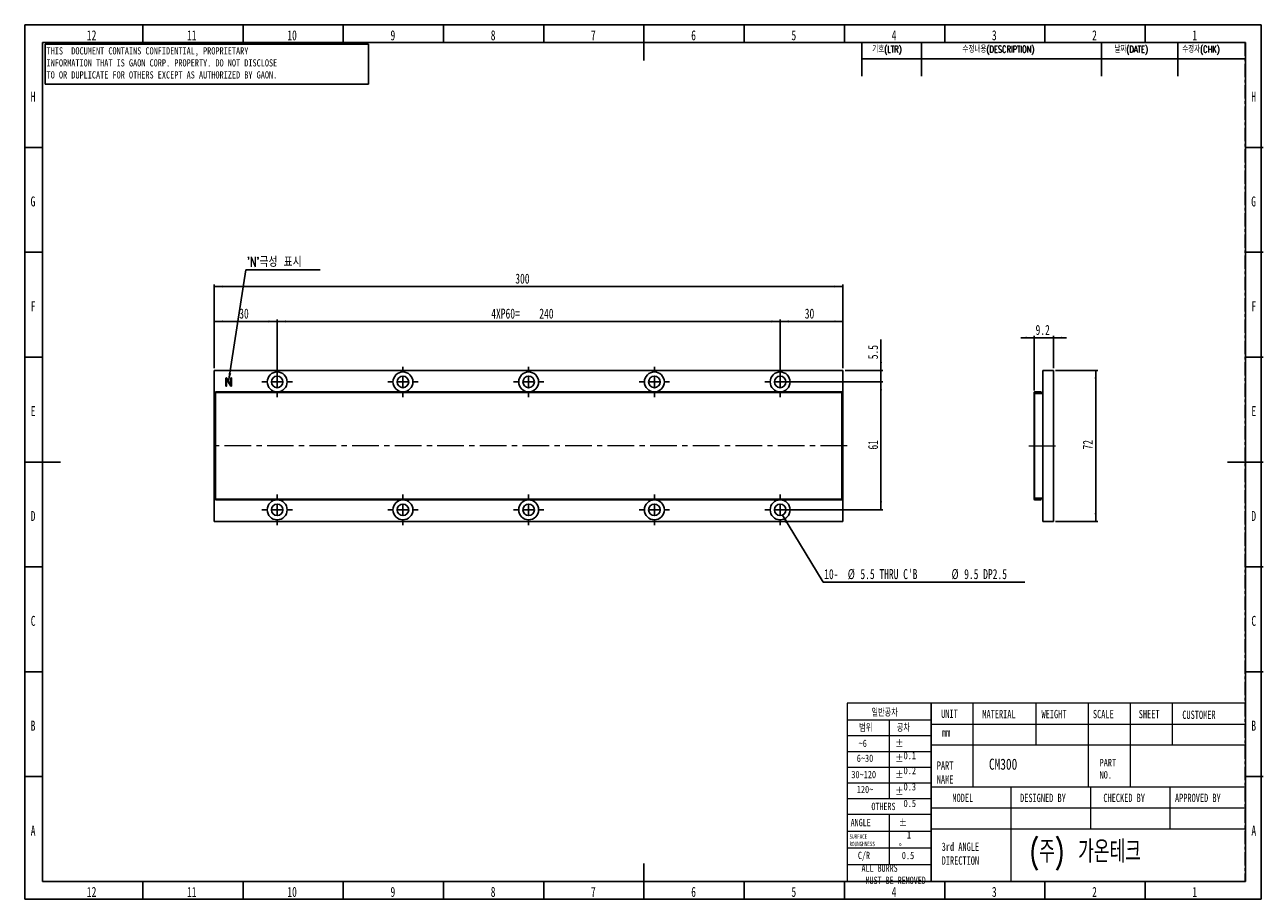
# Model space of a CAD drawing. Header units: millimetres. Extents: x 1 to 593, y 1 to 419.
import ezdxf

# ---------------------------------------------------------------- set-up
doc = ezdxf.new("R2010")
doc.units = ezdxf.units.MM
doc.linetypes.add('CENTER', pattern=[10.16, 6.35, -1.27, 1.27, -1.27])
doc.linetypes.add('CENTERX2', pattern=[20.32, 12.7, -2.54, 2.54, -2.54])
for name, color, linetype in [('CENTER_LINE', 1, 'CENTER'), ('DIM', 7, 'Continuous'), ('FORMAT', 7, 'Continuous')]:
    doc.layers.add(name, color=color, linetype=linetype)
doc.styles.add('SLDTEXTSTYLE0', font='TXT', dxfattribs={"width": 0.7})
doc.styles.add('SLDTEXTSTYLE1', font='TXT', dxfattribs={"width": 0.75})
doc.styles.add('SLDTEXTSTYLE2', font='TXT', dxfattribs={"width": 0.7, "bigfont": 'bigfont'})
doc.styles.add('SLDTEXTSTYLE3', font='TXT', dxfattribs={"width": 0.694444})
doc.dimstyles.new('SLDDIMSTYLE0', dxfattribs={"dimtxt": 5.45083, "dimasz": 4, "dimexe": 0, "dimexo": 0.0625, "dimgap": 1.362708, "dimtad": 1, "dimrnd": 1e-09, "dimzin": 12, "dimdsep": 46, "dimtxsty": 'SLDTEXTSTYLE0', "dimsah": 1, "dimcen": 0.09, "dimadec": 0, "dimazin": 3, "dimtfac": 1, "dimtofl": 0, "dimtmove": 0, "dimatfit": 3, "dimfxl": 0, "dimfrac": 2, "dimtolj": 1, "dimtzin": 12, "dimarcsym": 0})
doc.dimstyles.new('SLDDIMSTYLE1', dxfattribs={"dimtxt": 5.45083, "dimasz": 4, "dimexe": 0, "dimexo": 0.0625, "dimgap": 1.362708, "dimtad": 1, "dimrnd": 1e-09, "dimzin": 12, "dimdsep": 46, "dimtxsty": 'SLDTEXTSTYLE0', "dimsah": 1, "dimcen": 0.09, "dimadec": 0, "dimazin": 3, "dimtfac": 1, "dimtmove": 0, "dimatfit": 0, "dimfxl": 0, "dimfrac": 2, "dimtolj": 1, "dimtzin": 12, "dimarcsym": 0})
doc.dimstyles.new('SLDDIMSTYLE2', dxfattribs={"dimtxt": 0.18, "dimasz": 4, "dimexe": 0, "dimexo": 0.0625, "dimgap": 0, "dimtad": 0, "dimtih": 1, "dimtoh": 1, "dimdec": 0, "dimrnd": 1e-09, "dimzin": 0, "dimdsep": 46, "dimtxsty": 'Standard', "dimsah": 1, "dimcen": 0.09, "dimadec": 0, "dimazin": 0, "dimtfac": 4, "dimtdec": 0, "dimtofl": 0, "dimtmove": 0, "dimatfit": 3, "dimfxl": 0, "dimfrac": 2, "dimtolj": 1, "dimtzin": 0, "dimarcsym": 0})

# ---------------------------------------------------------------- blocks, each defined once
blk = doc.blocks.new('_D')
at = {"layer": 'DIM'}
for p, q in [((91.96, 254.69), (91.96, 278.02)), ((121.96, 249.19), (121.96, 278.02)), ((91.96, 277.02), (121.96, 277.02))]:
    blk.add_line(p, q, dxfattribs=at)
for points in [[(91.96, 277.02), (95.96, 276.52), (95.96, 277.52)], [(121.96, 277.02), (117.96, 277.52), (117.96, 276.52)]]:
    blk.add_solid(points, dxfattribs=at)
at = {"layer": 'DIM', "insert": (103.84, 283.16), "char_height": 4.762, "attachment_point": 1, "style": 'SLDTEXTSTYLE0'}
blk.add_mtext('30', dxfattribs=at)
blk = doc.blocks.new('_D_1')
at = {"layer": 'DIM'}
for p, q in [((91.96, 254.69), (91.96, 294.69)), ((91.96, 293.69), (391.96, 293.69)), ((391.96, 254.69), (391.96, 294.69))]:
    blk.add_line(p, q, dxfattribs=at)
for points in [[(91.96, 293.69), (95.96, 293.19), (95.96, 294.19)], [(391.96, 293.69), (387.96, 294.19), (387.96, 293.19)]]:
    blk.add_solid(points, dxfattribs=at)
at = {"layer": 'DIM', "insert": (235.58, 299.83), "char_height": 4.762, "attachment_point": 1, "style": 'SLDTEXTSTYLE0'}
blk.add_mtext('300', dxfattribs=at)
blk = doc.blocks.new('_D_2')
at = {"layer": 'DIM'}
for p, q in [((121.96, 249.19), (121.96, 278.02)), ((361.96, 249.19), (361.96, 278.02)), ((121.96, 277.02), (361.96, 277.02))]:
    blk.add_line(p, q, dxfattribs=at)
for points in [[(121.96, 277.02), (125.96, 276.52), (125.96, 277.52)], [(361.96, 277.02), (357.96, 277.52), (357.96, 276.52)]]:
    blk.add_solid(points, dxfattribs=at)
at = {"layer": 'DIM', "char_height": 4.762, "attachment_point": 1, "style": 'SLDTEXTSTYLE0'}
for s, insert in [('4XP60=', (224.12, 283.16)), ('240', (247.03, 283.16))]:
    blk.add_mtext(s, dxfattribs=dict(at, insert=insert))
blk = doc.blocks.new('_D_3')
at = {"layer": 'DIM'}
for p, q in [((361.96, 249.19), (361.96, 278.02)), ((391.96, 254.69), (391.96, 278.02)), ((361.96, 277.02), (391.96, 277.02))]:
    blk.add_line(p, q, dxfattribs=at)
for points in [[(361.96, 277.02), (365.96, 276.52), (365.96, 277.52)], [(391.96, 277.02), (387.96, 277.52), (387.96, 276.52)]]:
    blk.add_solid(points, dxfattribs=at)
at = {"layer": 'DIM', "insert": (373.71, 283.16), "char_height": 4.762, "attachment_point": 1, "style": 'SLDTEXTSTYLE0'}
blk.add_mtext('30', dxfattribs=at)
blk = doc.blocks.new('_D_4')
at = {"layer": 'DIM'}
for p, q in [((362.96, 248.19), (411.05, 248.19)), ((410.05, 248.19), (410.05, 187.19)), ((362.96, 187.19), (411.05, 187.19))]:
    blk.add_line(p, q, dxfattribs=at)
for points in [[(410.05, 248.19), (409.55, 244.19), (410.55, 244.19)], [(410.05, 187.19), (410.55, 191.19), (409.55, 191.19)]]:
    blk.add_solid(points, dxfattribs=at)
at = {"layer": 'DIM', "insert": (403.91, 215.91), "char_height": 4.762, "attachment_point": 1, "rotation": 90, "style": 'SLDTEXTSTYLE0'}
blk.add_mtext('61', dxfattribs=at)
blk = doc.blocks.new('_D_5')
at = {"layer": 'DIM'}
for p, q in [((410.05, 253.69), (410.05, 268.39)), ((392.96, 253.69), (411.05, 253.69)), ((410.05, 248.19), (410.05, 253.69)), ((362.96, 248.19), (411.05, 248.19)), ((410.05, 248.19), (410.05, 241.84))]:
    blk.add_line(p, q, dxfattribs=at)
for points in [[(410.05, 253.69), (410.55, 257.69), (409.55, 257.69)], [(410.05, 248.19), (409.55, 244.19), (410.55, 244.19)]]:
    blk.add_solid(points, dxfattribs=at)
at = {"layer": 'DIM', "insert": (403.91, 258.99), "char_height": 4.762, "attachment_point": 1, "rotation": 90, "style": 'SLDTEXTSTYLE0'}
blk.add_mtext('5.5', dxfattribs=at)
blk = doc.blocks.new('SW_NOTE_0')
at = {"layer": 'DIM', "color": 0}
blk.add_line((96.23, 0), (0, 0), dxfattribs=at)
at = {"layer": 'DIM', "color": 0, "attachment_point": 1, "style": 'SLDTEXTSTYLE0'}
for s, insert, char_height in [('10-', (0.42, 6.25), 4.762), ('%%c', (11.67, 6.25), 4.762), ("5.5 THRU C'B", (17.7, 6.25), 4.7625), ('%%c', (61.19, 6.25), 4.762), ('9.5 DP2.5', (67.22, 6.25), 4.762)]:
    blk.add_mtext(s, dxfattribs=dict(at, insert=insert, char_height=char_height))
blk = doc.blocks.new('SW_NOTE_0_1')
at = {"layer": 'DIM', "color": 0}
blk.add_line((35.43, 0), (0, 0), dxfattribs=at)
at = {"layer": 'DIM', "color": 0, "insert": (0.44, 6.21), "char_height": 4.762, "attachment_point": 1, "style": 'SLDTEXTSTYLE2'}
blk.add_mtext("'N'극성 표시", dxfattribs=at)
blk = doc.blocks.new('SW_CENTERMARKSYMBOL_0')
at = {"layer": 'DIM', "color": 0}
for p, q in [((0, 5), (0, 7.25)), ((-5, 0), (-7.25, 0)), ((0, 0), (-2.5, 0)), ((0, 0), (0, 2.5)), ((0, 0), (0, -2.5)), ((0, 0), (2.5, 0)), ((5, 0), (7.25, 0)), ((0, -5), (0, -7.25))]:
    blk.add_line(p, q, dxfattribs=at)
blk = doc.blocks.new('SW_CENTERMARKSYMBOL_1')
at = {"layer": 'DIM', "color": 0}
for p, q in [((0, 5), (0, 7.25)), ((-5, 0), (-7.25, 0)), ((0, 0), (-2.5, 0)), ((0, 0), (0, 2.5)), ((0, 0), (0, -2.5)), ((0, 0), (2.5, 0)), ((5, 0), (7.25, 0)), ((0, -5), (0, -7.25))]:
    blk.add_line(p, q, dxfattribs=at)
blk = doc.blocks.new('SW_CENTERMARKSYMBOL_2')
at = {"layer": 'DIM', "color": 0}
for p, q in [((0, 5), (0, 7.25)), ((-5, 0), (-7.25, 0)), ((0, 0), (-2.5, 0)), ((0, 0), (0, 2.5)), ((0, 0), (0, -2.5)), ((0, 0), (2.5, 0)), ((5, 0), (7.25, 0)), ((0, -5), (0, -7.25))]:
    blk.add_line(p, q, dxfattribs=at)
blk = doc.blocks.new('SW_CENTERMARKSYMBOL_3')
at = {"layer": 'DIM', "color": 0}
for p, q in [((0, 5), (0, 7.25)), ((-5, 0), (-7.25, 0)), ((0, 0), (-2.5, 0)), ((0, 0), (0, 2.5)), ((0, 0), (0, -2.5)), ((0, 0), (2.5, 0)), ((5, 0), (7.25, 0)), ((0, -5), (0, -7.25))]:
    blk.add_line(p, q, dxfattribs=at)
blk = doc.blocks.new('SW_CENTERMARKSYMBOL_4')
at = {"layer": 'DIM', "color": 0}
for p, q in [((0, 5), (0, 7.25)), ((-5, 0), (-7.25, 0)), ((0, 0), (-2.5, 0)), ((0, 0), (0, 2.5)), ((0, 0), (0, -2.5)), ((0, 0), (2.5, 0)), ((5, 0), (7.25, 0)), ((0, -5), (0, -7.25))]:
    blk.add_line(p, q, dxfattribs=at)
blk = doc.blocks.new('SW_CENTERMARKSYMBOL_5')
at = {"layer": 'DIM', "color": 0}
for p, q in [((0, 5), (0, 7.25)), ((-5, 0), (-7.25, 0)), ((0, 0), (-2.5, 0)), ((0, 0), (0, 2.5)), ((0, 0), (0, -2.5)), ((0, 0), (2.5, 0)), ((5, 0), (7.25, 0)), ((0, -5), (0, -7.25))]:
    blk.add_line(p, q, dxfattribs=at)
blk = doc.blocks.new('SW_CENTERMARKSYMBOL_6')
at = {"layer": 'DIM', "color": 0}
for p, q in [((0, 5), (0, 7.25)), ((-5, 0), (-7.25, 0)), ((0, 0), (-2.5, 0)), ((0, 0), (0, 2.5)), ((0, 0), (0, -2.5)), ((0, 0), (2.5, 0)), ((5, 0), (7.25, 0)), ((0, -5), (0, -7.25))]:
    blk.add_line(p, q, dxfattribs=at)
blk = doc.blocks.new('SW_CENTERMARKSYMBOL_7')
at = {"layer": 'DIM', "color": 0}
for p, q in [((0, 5), (0, 7.25)), ((-5, 0), (-7.25, 0)), ((0, 0), (-2.5, 0)), ((0, 0), (0, 2.5)), ((0, 0), (0, -2.5)), ((0, 0), (2.5, 0)), ((5, 0), (7.25, 0)), ((0, -5), (0, -7.25))]:
    blk.add_line(p, q, dxfattribs=at)
blk = doc.blocks.new('SW_CENTERMARKSYMBOL_8')
at = {"layer": 'DIM', "color": 0}
for p, q in [((0, 5), (0, 7.25)), ((-5, 0), (-7.25, 0)), ((0, 0), (-2.5, 0)), ((0, 0), (0, 2.5)), ((0, 0), (0, -2.5)), ((0, 0), (2.5, 0)), ((5, 0), (7.25, 0)), ((0, -5), (0, -7.25))]:
    blk.add_line(p, q, dxfattribs=at)
blk = doc.blocks.new('SW_CENTERMARKSYMBOL_9')
at = {"layer": 'DIM', "color": 0}
for p, q in [((0, 5), (0, 7.25)), ((-5, 0), (-7.25, 0)), ((0, 0), (-2.5, 0)), ((0, 0), (0, 2.5)), ((0, 0), (0, -2.5)), ((0, 0), (2.5, 0)), ((5, 0), (7.25, 0)), ((0, -5), (0, -7.25))]:
    blk.add_line(p, q, dxfattribs=at)
blk = doc.blocks.new('_D_6')
at = {"layer": 'DIM'}
for p, q in [((483.14, 269.24), (476.79, 269.24)), ((483.14, 244.09), (483.14, 270.24)), ((492.34, 269.24), (483.14, 269.24)), ((492.34, 254.69), (492.34, 270.24)), ((492.34, 269.24), (498.69, 269.24))]:
    blk.add_line(p, q, dxfattribs=at)
for points in [[(483.14, 269.24), (479.14, 269.74), (479.14, 268.74)], [(492.34, 269.24), (496.34, 268.74), (496.34, 269.74)]]:
    blk.add_solid(points, dxfattribs=at)
at = {"layer": 'DIM', "insert": (483.86, 275.38), "char_height": 4.762, "attachment_point": 1, "style": 'SLDTEXTSTYLE0'}
blk.add_mtext('9.2', dxfattribs=at)
blk = doc.blocks.new('_D_7')
at = {"layer": 'DIM'}
for p, q in [((493.34, 253.69), (513.55, 253.69)), ((512.55, 181.69), (512.55, 253.69)), ((493.34, 181.69), (513.55, 181.69))]:
    blk.add_line(p, q, dxfattribs=at)
for points in [[(512.55, 253.69), (512.05, 249.69), (513.05, 249.69)], [(512.55, 181.69), (513.05, 185.69), (512.05, 185.69)]]:
    blk.add_solid(points, dxfattribs=at)
at = {"layer": 'DIM', "insert": (506.41, 215.96), "char_height": 4.762, "attachment_point": 1, "rotation": 90, "style": 'SLDTEXTSTYLE0'}
blk.add_mtext('72', dxfattribs=at)

msp = doc.modelspace()

# ---------------------------------------------------------------- linework, layer by layer
at = {"color": 7, "linetype": 'Continuous', "lineweight": 25}
for p, q in [((57.833, 410), (57.833, 418.5)), ((105.667, 410), (105.667, 418.5)), ((153.5, 410), (153.5, 418.5)), ((201.333, 410), (201.333, 418.5)), ((249.167, 410), (249.167, 418.5)), ((297, 418.501), (297, 401.499)), ((344.833, 410), (344.833, 418.5)), ((392.667, 410), (392.667, 418.5)), ((440.5, 410), (440.5, 418.5)), ((488.333, 410), (488.333, 418.5)), ((536.167, 410), (536.167, 418.5)), ((10, 10), (10, 410)), ((10, 410), (584, 410)), ((584, 410), (584, 10)), ((10, 360), (1.5, 360)), ((584, 360), (592.5, 360)), ((10, 310), (1.5, 310)), ((584, 310), (592.5, 310)), ((10, 260), (1.5, 260)), ((584, 260), (592.5, 260)), ((91.956, 253.689), (91.956, 181.689)), ((391.956, 253.689), (91.956, 253.689)), ((97.449, 249.883), (97.449, 246.277)), ((97.795, 246.262), (97.795, 249.497)), ((97.795, 249.497), (99.523, 246.585)), ((98.042, 249.72), (97.859, 249.981)), ((99.82, 246.679), (98.042, 249.72)), ((99.82, 249.95), (99.82, 246.679)), ((100.165, 246.304), (100.165, 249.95)), ((391.956, 181.689), (391.956, 253.689)), ((487.344, 181.689), (487.344, 253.689)), ((487.344, 253.689), (492.344, 253.689)), ((492.344, 181.689), (492.344, 253.689)), ((391.456, 243.389), (92.456, 243.389)), ((92.456, 243.389), (92.456, 243.089)), ((391.456, 243.089), (92.456, 243.089)), ((92.456, 243.089), (92.456, 192.289)), ((99.523, 246.585), (99.818, 246.158)), ((391.456, 243.389), (391.456, 243.089)), ((391.456, 243.089), (391.456, 192.289)), ((483.344, 243.089), (483.144, 243.089)), ((483.144, 243.089), (483.144, 192.289)), ((483.344, 243.089), (483.344, 192.289)), ((483.344, 242.689), (487.344, 242.689)), ((483.444, 243.389), (483.444, 243.189)), ((486.544, 243.389), (483.444, 243.389)), ((486.544, 243.189), (483.444, 243.189)), ((486.544, 243.189), (486.544, 243.389)), ((1.499, 210), (18.501, 210)), ((592.501, 210), (575.499, 210)), ((391.456, 192.289), (92.456, 192.289)), ((92.456, 192.289), (92.456, 191.989)), ((391.456, 191.989), (92.456, 191.989)), ((391.456, 192.289), (391.456, 191.989)), ((483.144, 192.289), (483.344, 192.289)), ((483.344, 192.689), (487.344, 192.689)), ((483.444, 192.189), (483.444, 191.989)), ((483.444, 192.189), (486.544, 192.189)), ((483.444, 191.989), (486.544, 191.989)), ((486.544, 191.989), (486.544, 192.189)), ((91.956, 181.689), (391.956, 181.689)), ((487.344, 181.689), (492.344, 181.689)), ((10, 160), (1.5, 160)), ((584, 160), (592.5, 160)), ((10, 110), (1.5, 110)), ((584, 110), (592.5, 110)), ((10, 60), (1.5, 60)), ((584, 60), (592.5, 60)), ((297, 1.499), (297, 18.501)), ((584, 10), (10, 10)), ((57.833, 10), (57.833, 1.5)), ((105.667, 10), (105.667, 1.5)), ((153.5, 10), (153.5, 1.5)), ((201.333, 10), (201.333, 1.5)), ((249.167, 10), (249.167, 1.5)), ((344.833, 10), (344.833, 1.5)), ((392.667, 10), (392.667, 1.5)), ((440.5, 10), (440.5, 1.5)), ((488.333, 10), (488.333, 1.5)), ((536.167, 10), (536.167, 1.5))]:
    msp.add_line(p, q, dxfattribs=at)
at = {"color": 7, "linetype": 'Continuous', "lineweight": 18}
for p, q in [((434, 95), (394, 95)), ((394, 95), (394, 10)), ((583.884, 95), (434, 95)), ((434, 95), (434, 10)), ((434, 10), (434, 95)), ((454, 95), (454, 75)), ((484, 95), (484, 75)), ((509, 95), (509, 75)), ((529, 95), (529, 75)), ((549, 95), (549, 75)), ((583.884, 95), (583.884, 10)), ((394, 87), (434, 87)), ((414, 87), (414, 49.5)), ((434, 85), (583.972, 85)), ((394, 79.5), (434, 79.5)), ((394, 72), (434, 72)), ((583.972, 75), (434, 75)), ((454, 75), (454, 55)), ((509, 75), (509, 55)), ((529, 75), (529, 55)), ((394, 64.5), (434, 64.5)), ((394, 57), (434, 57)), ((584, 55), (434, 55)), ((472, 55), (472, 45)), ((510, 55), (510, 45)), ((548, 55), (548, 45)), ((394, 49.5), (434, 49.5)), ((394, 42), (434, 42)), ((414, 42), (414, 18)), ((434, 45), (583.884, 45)), ((472, 45), (472, 10)), ((510, 45), (510, 35)), ((548, 45), (548, 35)), ((394, 34), (434, 34)), ((434, 35), (583.884, 35)), ((394, 26), (434, 26)), ((394, 18), (434, 18)), ((394, 10), (434, 10)), ((583.884, 10), (434, 10))]:
    msp.add_line(p, q, dxfattribs=at)
at = {"color": 7, "linetype": 'Continuous', "lineweight": 25}
for centre, radius in [((121.956, 248.189), 4.75), ((121.956, 248.189), 2.75), ((181.956, 248.189), 4.75), ((181.956, 248.189), 2.75), ((241.956, 248.189), 4.75), ((241.956, 248.189), 2.75), ((301.956, 248.189), 4.75), ((301.956, 248.189), 2.75), ((361.956, 248.189), 4.75), ((361.956, 248.189), 2.75), ((121.956, 187.189), 4.75), ((121.956, 187.189), 2.75), ((181.956, 187.189), 4.75), ((181.956, 187.189), 2.75), ((241.956, 187.189), 4.75), ((241.956, 187.189), 2.75), ((301.956, 187.189), 4.75), ((301.956, 187.189), 2.75), ((361.956, 187.189), 4.75), ((361.956, 187.189), 2.75)]:
    msp.add_circle(centre, radius, dxfattribs=at)
for centre, radius, start, end in [((483.444, 243.089), 0.3, 90, 180), ((483.444, 243.089), 0.1, 90, 180), ((483.444, 192.289), 0.3, 180, 270), ((483.444, 192.289), 0.1, 180, 270)]:
    msp.add_arc(centre, radius, start, end, dxfattribs=at)
for points, knots in [([(97.611, 250.09), (97.584, 250.083), (97.531, 250.07), (97.458, 249.998), (97.453, 249.926), (97.449, 249.883)], [0, 0, 0, 0, 0.2810917, 0.5607013, 1, 1, 1, 1]), ([(97.859, 249.981), (97.843, 250.002), (97.81, 250.045), (97.723, 250.094), (97.653, 250.091), (97.611, 250.09)], [0, 0, 0, 0, 0.2805767, 0.5611951, 1, 1, 1, 1]), ([(99.869, 250.059), (99.853, 250.042), (99.824, 250.01), (99.821, 249.968), (99.82, 249.95)], [0, 0, 0, 0, 0.5587208, 1, 1, 1, 1]), ([(99.99, 250.09), (99.966, 250.089), (99.923, 250.087), (99.886, 250.068), (99.869, 250.059)], [0, 0, 0, 0, 0.5593419, 1, 1, 1, 1]), ([(100.111, 250.054), (100.09, 250.066), (100.052, 250.087), (100.009, 250.089), (99.99, 250.09)], [0, 0, 0, 0, 0.5579699, 1, 1, 1, 1]), ([(100.165, 249.95), (100.163, 249.973), (100.157, 250.015), (100.125, 250.042), (100.111, 250.054)], [0, 0, 0, 0, 0.5589026, 1, 1, 1, 1]), ([(97.449, 246.277), (97.451, 246.249), (97.455, 246.199), (97.485, 246.159), (97.499, 246.142)], [0, 0, 0, 0, 0.5599978, 1, 1, 1, 1]), ([(97.499, 246.142), (97.519, 246.126), (97.555, 246.099), (97.599, 246.093), (97.619, 246.09)], [0, 0, 0, 0, 0.5590881, 1, 1, 1, 1]), ([(97.619, 246.09), (97.643, 246.091), (97.686, 246.093), (97.724, 246.113), (97.74, 246.122)], [0, 0, 0, 0, 0.5593131, 1, 1, 1, 1]), ([(97.74, 246.122), (97.759, 246.145), (97.791, 246.187), (97.794, 246.239), (97.795, 246.262)], [0, 0, 0, 0, 0.5589088, 1, 1, 1, 1]), ([(99.818, 246.158), (99.832, 246.141), (99.86, 246.108), (99.935, 246.08), (99.99, 246.086), (100.023, 246.09)], [0, 0, 0, 0, 0.2798111, 0.560678, 1, 1, 1, 1]), ([(100.023, 246.09), (100.048, 246.099), (100.098, 246.116), (100.158, 246.195), (100.162, 246.262), (100.165, 246.304)], [0, 0, 0, 0, 0.2805448, 0.5604064, 1, 1, 1, 1])]:
    msp.add_open_spline(points, degree=3, knots=knots, dxfattribs=at)
at = {"layer": 'CENTER_LINE'}
for p, q in [((13.577, 410), (583.884, 410)), ((583.884, 410), (583.884, 10)), ((13.577, 10), (583.884, 10))]:
    msp.add_line(p, q, dxfattribs=at)
at = {"layer": 'DIM'}
for p, q in [((11.158, 409.296), (165.544, 409.296)), ((11.158, 409.296), (11.158, 390.12)), ((165.544, 409.296), (165.544, 390.12)), ((400.884, 410), (400.884, 393.95)), ((429.384, 410), (429.384, 393.95)), ((515.322, 409.905), (515.322, 393.95)), ((551.78, 410), (551.78, 393.95)), ((400.884, 402.2), (583.884, 402.2)), ((11.158, 390.12), (165.544, 390.12))]:
    msp.add_line(p, q, dxfattribs=at)
at = {"layer": 'DIM', "linetype": 'CENTERX2', "lineweight": 18}
for p, q in [((393.956, 217.689), (89.956, 217.689)), ((480.642, 217.689), (494.344, 217.689))]:
    msp.add_line(p, q, dxfattribs=at)
at = {"layer": 'FORMAT'}
for p, q in [((1.5, 418.5), (591.5, 418.5)), ((1.5, 418.5), (1.5, 1.5)), ((591.5, 418.5), (591.5, 1.5)), ((1.5, 1.5), (591.5, 1.5))]:
    msp.add_line(p, q, dxfattribs=at)

# ---------------------------------------------------------------- block references
at = {"layer": 'DIM'}
for name, p in [('SW_NOTE_0_1', (107.042, 301.607)), ('SW_CENTERMARKSYMBOL_0', (121.956, 248.189)), ('SW_CENTERMARKSYMBOL_1', (181.956, 248.189)), ('SW_CENTERMARKSYMBOL_2', (241.956, 248.189)), ('SW_CENTERMARKSYMBOL_3', (301.956, 248.189)), ('SW_CENTERMARKSYMBOL_4', (361.956, 248.189)), ('SW_CENTERMARKSYMBOL_5', (121.956, 187.189)), ('SW_CENTERMARKSYMBOL_6', (181.956, 187.189)), ('SW_CENTERMARKSYMBOL_7', (241.956, 187.189)), ('SW_CENTERMARKSYMBOL_8', (301.956, 187.189)), ('SW_CENTERMARKSYMBOL_9', (361.956, 187.189)), ('SW_NOTE_0', (382.576, 152.676))]:
    msp.add_blockref(name, p, dxfattribs=at)

# ---------------------------------------------------------------- texts
at = {"color": 7, "linetype": 'Continuous', "lineweight": 0}
for s, insert, char_height, attachment_point, style in [('12', (33.4, 415.879), 4.7625, 2, 'SLDTEXTSTYLE0'), ('11', (81.233, 415.879), 4.7625, 2, 'SLDTEXTSTYLE0'), ('10', (129.066, 415.879), 4.7625, 2, 'SLDTEXTSTYLE0'), ('9', (177.158, 415.879), 4.762, 2, 'SLDTEXTSTYLE0'), ('8', (224.991, 415.879), 4.762, 2, 'SLDTEXTSTYLE0'), ('7', (272.825, 415.879), 4.762, 2, 'SLDTEXTSTYLE0'), ('6', (320.658, 415.879), 4.762, 2, 'SLDTEXTSTYLE0'), ('5', (368.491, 415.879), 4.762, 2, 'SLDTEXTSTYLE0'), ('4', (416.325, 415.879), 4.762, 2, 'SLDTEXTSTYLE0'), ('3', (464.158, 415.879), 4.762, 2, 'SLDTEXTSTYLE0'), ('2', (511.991, 415.879), 4.762, 2, 'SLDTEXTSTYLE0'), ('1', (559.825, 415.879), 4.762, 2, 'SLDTEXTSTYLE0'), ('H', (5.44, 386.629), 4.762, 2, 'SLDTEXTSTYLE0'), ('H', (587.94, 386.629), 4.762, 2, 'SLDTEXTSTYLE0'), ('G', (5.391, 336.629), 4.762, 2, 'SLDTEXTSTYLE0'), ('G', (587.891, 336.629), 4.762, 2, 'SLDTEXTSTYLE0'), ('F', (5.495, 286.629), 4.762, 2, 'SLDTEXTSTYLE0'), ('F', (587.995, 286.629), 4.762, 2, 'SLDTEXTSTYLE0'), ('E', (5.477, 236.629), 4.762, 2, 'SLDTEXTSTYLE0'), ('E', (587.977, 236.629), 4.762, 2, 'SLDTEXTSTYLE0'), ('D', (5.466, 186.629), 4.762, 2, 'SLDTEXTSTYLE0'), ('D', (587.966, 186.629), 4.762, 2, 'SLDTEXTSTYLE0'), ('C', (5.479, 136.629), 4.762, 2, 'SLDTEXTSTYLE0'), ('C', (587.979, 136.629), 4.762, 2, 'SLDTEXTSTYLE0'), ('일반공차', (405.526, 92.147), 3.5, 1, 'SLDTEXTSTYLE2'), ('UNIT', (438.791, 91.959), 3.9687, 1, 'SLDTEXTSTYLE0'), ('MATERIAL', (458.46, 91.77), 3.9687, 1, 'SLDTEXTSTYLE0'), ('WEIGHT', (486.7, 91.77), 3.9687, 1, 'SLDTEXTSTYLE0'), ('SCALE', (511.232, 91.77), 3.9687, 1, 'SLDTEXTSTYLE0'), ('SHEET', (533.106, 91.77), 3.9687, 1, 'SLDTEXTSTYLE0'), ('CUSTOMER', (553.885, 91.445), 3.9687, 1, 'SLDTEXTSTYLE0'), ('B', (5.463, 86.629), 4.762, 2, 'SLDTEXTSTYLE0'), ('범위', (399.674, 84.895), 3.5, 1, 'SLDTEXTSTYLE2'), ('공차', (417.635, 84.895), 3.5, 1, 'SLDTEXTSTYLE2'), ('B', (587.963, 86.629), 4.762, 2, 'SLDTEXTSTYLE0'), ('~6', (399.413, 77.596), 3.5, 1, 'SLDTEXTSTYLE1'), ('%%p^J  0.1', (416.897, 77.596), 3.5, 1, 'SLDTEXTSTYLE3'), ('mm', (439.192, 83.016), 3.9687, 1, 'SLDTEXTSTYLE0'), ('6~30', (398.542, 70.458), 3.5, 1, 'SLDTEXTSTYLE1'), ('%%p^J  0.2', (416.897, 70.458), 3.5, 1, 'SLDTEXTSTYLE3'), ('PART^JNAME', (436.721, 67.208), 3.9687, 1, 'SLDTEXTSTYLE0'), ('CM300', (461.621, 68.543), 5.2917, 1, 'SLDTEXTSTYLE1'), ('PART^JNO.', (514.421, 68.37), 3.5, 1, 'SLDTEXTSTYLE1'), ('30~120', (395.956, 62.706), 3.5, 1, 'SLDTEXTSTYLE1'), ('%%p^J  0.3', (416.897, 62.706), 3.5, 1, 'SLDTEXTSTYLE3'), ('120~', (398.542, 55.608), 3.5, 1, 'SLDTEXTSTYLE1'), ('%%p^J  0.5', (416.897, 54.789), 3.5, 1, 'SLDTEXTSTYLE3'), ('OTHERS', (405.526, 47.497), 3.5, 1, 'SLDTEXTSTYLE0'), ('MODEL', (444.168, 51.802), 3.9687, 1, 'SLDTEXTSTYLE0'), ('DESIGNED BY', (476.478, 51.802), 3.96875, 1, 'SLDTEXTSTYLE0'), ('CHECKED BY', (516.218, 51.802), 3.9687, 1, 'SLDTEXTSTYLE0'), ('APPROVED BY', (550.382, 51.802), 3.96875, 1, 'SLDTEXTSTYLE0'), ('A', (5.485, 36.629), 4.762, 2, 'SLDTEXTSTYLE0'), ('ANGLE', (395.605, 39.807), 3.5, 1, 'SLDTEXTSTYLE0'), ('%%p^J  1^J%%d', (418.553, 39.781), 3.5, 1, 'SLDTEXTSTYLE1'), ('A', (587.985, 36.629), 4.762, 2, 'SLDTEXTSTYLE0'), ('SURFACE^JROUNGHNESS', (395.072, 32.455), 2.11667, 1, 'SLDTEXTSTYLE0'), ('(주) 가온테크', (481.188, 29.519), 10.5833, 1, 'SLDTEXTSTYLE2'), ('C/R', (399.086, 24.136), 3.5, 1, 'SLDTEXTSTYLE0'), ('0.5', (420.035, 24.111), 3.5, 1, 'SLDTEXTSTYLE1'), ('3rd ANGLE^JDIRECTION', (439.047, 28.534), 3.96875, 1, 'SLDTEXTSTYLE0'), ('ALL BURRS^J MUST BE REMOVED', (400.802, 18.082), 3.5, 1, 'SLDTEXTSTYLE0'), ('12', (33.4, 7.379), 4.7625, 2, 'SLDTEXTSTYLE0'), ('11', (81.233, 7.379), 4.7625, 2, 'SLDTEXTSTYLE0'), ('10', (129.066, 7.379), 4.7625, 2, 'SLDTEXTSTYLE0'), ('9', (177.158, 7.379), 4.762, 2, 'SLDTEXTSTYLE0'), ('8', (224.991, 7.379), 4.762, 2, 'SLDTEXTSTYLE0'), ('7', (272.825, 7.379), 4.762, 2, 'SLDTEXTSTYLE0'), ('6', (320.658, 7.379), 4.762, 2, 'SLDTEXTSTYLE0'), ('5', (368.491, 7.379), 4.762, 2, 'SLDTEXTSTYLE0'), ('4', (416.325, 7.379), 4.762, 2, 'SLDTEXTSTYLE0'), ('3', (464.158, 7.379), 4.762, 2, 'SLDTEXTSTYLE0'), ('2', (511.991, 7.379), 4.762, 2, 'SLDTEXTSTYLE0'), ('1', (559.825, 7.379), 4.762, 2, 'SLDTEXTSTYLE0')]:
    msp.add_mtext(s, dxfattribs=dict(at, insert=insert, char_height=char_height, attachment_point=attachment_point, style=style))
at = {"layer": 'DIM', "attachment_point": 1}
for s, insert, char_height, style in [('THIS  DOCUMENT CONTAINS CONFIDENTIAL, PROPRIETARY ^JINFORMATION THAT IS GAON CORP. PROPERTY. DO NOT DISCLOSE ^JTO OR DUPLICATE FOR OTHERS EXCEPT AS AUTHORIZED BY GAON.', (11.906, 407.791), 3.439583, 'SLDTEXTSTYLE0'), ('기호(LTR)', (405.92, 408.389), 3.175, 'SLDTEXTSTYLE2'), ('수정내용(DESCRIPTION)', (448.986, 408.389), 3.175, 'SLDTEXTSTYLE2'), ('날짜(DATE)', (521.483, 408.389), 3.175, 'SLDTEXTSTYLE2'), ('수정자(CHK)', (553.826, 408.389), 3.175, 'SLDTEXTSTYLE2')]:
    msp.add_mtext(s, dxfattribs=dict(at, insert=insert, char_height=char_height, style=style))

# ---------------------------------------------------------------- dimensions: what is measured, and where the dimension line sits
at = {"layer": 'DIM'}
for base, p1, p2, dimstyle, picture, middle in [((391.956, 293.689), (91.956, 253.689), (391.956, 253.689), 'SLDDIMSTYLE0', '_D_1', (241.039, 293.689)), ((121.956, 277.019), (91.956, 253.689), (121.956, 248.189), 'SLDDIMSTYLE0', '_D', (107.486, 277.019)), ((391.956, 277.019), (361.956, 248.189), (391.956, 253.689), 'SLDDIMSTYLE0', '_D_3', (377.349, 277.019)), ((483.144, 269.245), (492.344, 253.689), (483.144, 243.089), 'SLDDIMSTYLE1', '_D_6', (488.561, 269.245))]:
    dim = msp.add_linear_dim(base=base, p1=p1, p2=p2, dimstyle=dimstyle, dxfattribs=at)
    dim.commit()
    dim.dimension.update_dxf_attribs({"geometry": picture, "text_midpoint": middle, "dimtype": 160})
dim = msp.add_linear_dim(base=(361.956, 277.019), p1=(121.956, 248.189), p2=(361.956, 248.189), text='4XP60=<>', dimstyle='SLDDIMSTYLE0', dxfattribs=at)
dim.commit()
dim.dimension.update_dxf_attribs({"geometry": '_D_2', "text_midpoint": (241.039, 277.019), "dimtype": 160})
for base, p1, p2, dimstyle, picture, middle in [((410.052, 253.689), (361.956, 248.189), (391.956, 253.689), 'SLDDIMSTYLE1', '_D_5', (410.052, 263.689)), ((512.548, 253.689), (492.344, 181.689), (492.344, 253.689), 'SLDDIMSTYLE0', '_D_7', (512.548, 219.606)), ((410.052, 187.189), (361.956, 248.189), (361.956, 187.189), 'SLDDIMSTYLE0', '_D_4', (410.052, 219.55))]:
    dim = msp.add_linear_dim(base=base, p1=p1, p2=p2, angle=90, dimstyle=dimstyle, dxfattribs=at)
    dim.commit()
    dim.dimension.update_dxf_attribs({"geometry": picture, "text_midpoint": middle, "dimtype": 160})

# ---------------------------------------------------------------- leaders
for points in [[(98.788, 248.445), (107.042, 301.607)], [(363.075, 184.677), (382.576, 152.676)]]:
    msp.add_leader(points, dimstyle='SLDDIMSTYLE2', dxfattribs=at)

doc.saveas('drawing.dxf')
